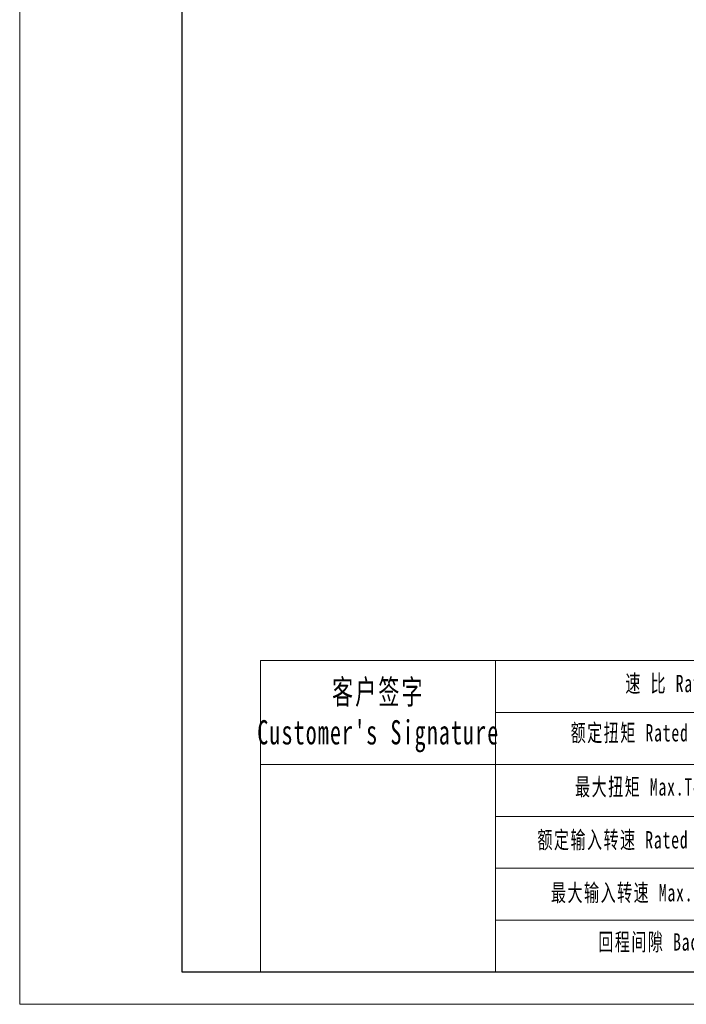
# Model space of a CAD drawing. Header units: millimetres. Extents: x -107 to 1191, y -129 to 788.
# Tile 1 of 6: x -107 to 210, y -129 to 340. Entities that reach past the tile are written whole.
import ezdxf

# ---------------------------------------------------------------- set-up
doc = ezdxf.new("R2010")
doc.units = ezdxf.units.MM
doc.header["$LTSCALE"] = 20
doc.layers.get('0').update_dxf_attribs({"lineweight": 18})
doc.layers.add('7标注层', color=4, linetype='Continuous', lineweight=18)
doc.layers.add('图框_外框线', color=7, linetype='Continuous', lineweight=18)
doc.styles.add('标准', font='txt', dxfattribs={"width": 0.667})

msp = doc.modelspace()

# ---------------------------------------------------------------- linework, layer by layer
msp.add_line((119.39, 34.37), (119.39, -113.97))
at = {"layer": '7标注层', "color": 0}
msp.add_line((7.49, 34.37), (7.49, -113.95), dxfattribs=at)
at = {"layer": '图框_外框线'}
for p, q in [((7.49, 34.37), (1175.19, 34.37)), ((119.39, 9.63), (775.67, 9.63)), ((7.49, -15.12), (1175.19, -15.12)), ((119.39, -39.87), (1175.19, -39.87)), ((119.39, -64.61), (1175.19, -64.61)), ((119.39, -89.36), (1175.19, -89.36))]:
    msp.add_line(p, q, dxfattribs=at)
at = {"layer": '图框_外框线', "color": 3}
msp.add_lwpolyline([(-107.15, -129.4), (1190.64, -129.4), (1190.64, 788.33), (-107.15, 788.33)], close=True, dxfattribs=at)
at = {"layer": '图框_外框线', "color": 3, "lineweight": 25}
msp.add_lwpolyline([(-29.9, -113.95), (1175.19, -113.95), (1175.19, 772.88), (-29.9, 772.88)], close=True, dxfattribs=at)

# ---------------------------------------------------------------- texts
at = {"layer": '图框_外框线', "color": 1, "attachment_point": 2, "style": '标准'}
for s, insert, char_height, width in [('\\T1.1;速 比 Ratio', (203.55, 27.57), 8.2491, 67.4025), ("\\T1.1;客户签字\\PCustomer's Signature", (63.64, 25.22), 11.5487, 143.6671), ('\\T1.1;额定扭矩 Rated Torque', (197.75, 4.1), 8.2491, 146.4601), ('\\T1.1;最大扭矩 Max.Torque', (195.72, -21.68), 8.2491, 97.3721), ('\\T1.1;额定输入转速 Rated Input speed', (200.07, -46.89), 8.2491, 129.4556), ('\\T1.1;最大输入转速 Max.inputspeed ', (200.36, -72.09), 8.2491, 130.2035), ('\\T1.1;回程间隙 Backlash', (202.68, -95.56), 8.2491, 105.5745)]:
    msp.add_mtext(s, dxfattribs=dict(at, insert=insert, char_height=char_height, width=width))

doc.saveas('drawing.dxf')
